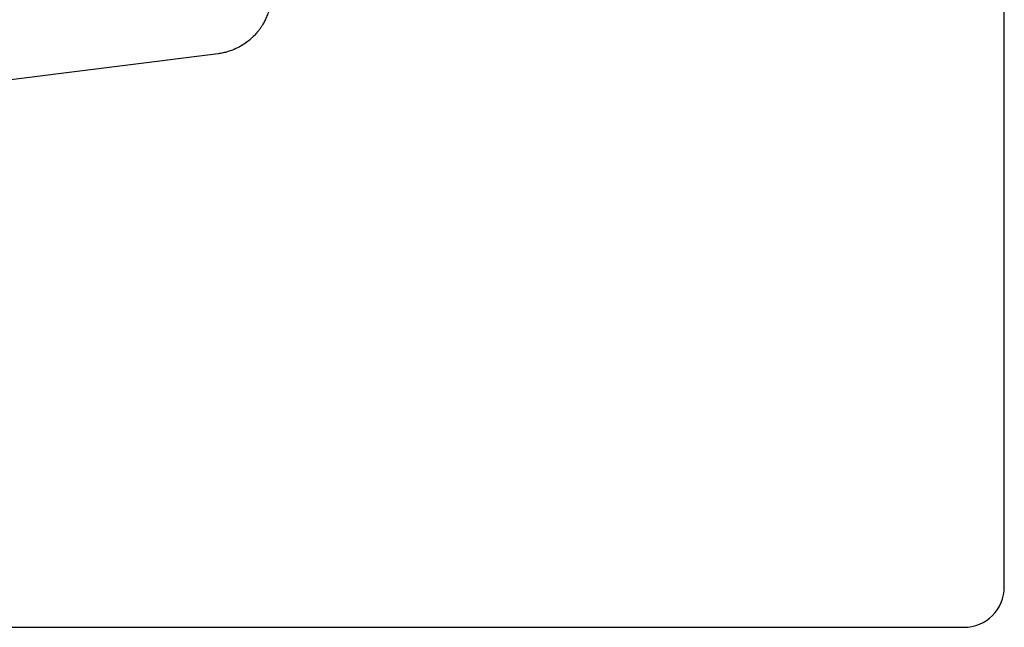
# Model space of a CAD drawing. Header units: millimetres. Extents: x 8 to 1795, y 12 to 2812.
# Tile 13 of 33: x 530 to 579, y 1551 to 1581. Entities that reach past the tile are written whole.
import ezdxf

# ---------------------------------------------------------------- set-up
doc = ezdxf.new("R2010")
doc.units = ezdxf.units.MM

msp = doc.modelspace()

# ---------------------------------------------------------------- linework, layer by layer
at = {"color": 7, "linetype": 'Continuous', "lineweight": 30}
for p, q in [((578.714, 1553.14), (578.714, 1582.297)), ((539.961, 1579.387), (514.355, 1576.156)), ((520.854, 1551.14), (561.214, 1551.14))]:
    msp.add_line(p, q, dxfattribs=at)
msp.add_arc((576.714, 1553.14), 2, 270, 0, dxfattribs=at)
for points, knots in [([(542.585, 1582.363), (542.581, 1582.251), (542.574, 1582.032), (542.52, 1581.721), (542.444, 1581.44), (542.351, 1581.193), (542.252, 1580.983), (542.153, 1580.809), (542.059, 1580.663), (541.959, 1580.526), (541.839, 1580.38), (541.686, 1580.217), (541.494, 1580.044), (541.262, 1579.869), (540.986, 1579.703), (540.707, 1579.576), (540.439, 1579.484), (540.201, 1579.422), (540.039, 1579.399), (539.961, 1579.388)], [0, 0, 0, 0, 0.077863, 0.150978, 0.218359, 0.279217, 0.332956, 0.37916, 0.417556, 0.453122, 0.496573, 0.548185, 0.607777, 0.675007, 0.74932, 0.829921, 0.886658, 0.945358, 1, 1, 1, 1]), ([(561.214, 1551.14), (561.451, 1551.14), (561.923, 1551.14), (562.631, 1551.14), (563.335, 1551.14), (564.049, 1551.14), (564.772, 1551.14), (565.499, 1551.14), (566.216, 1551.14), (566.883, 1551.14), (567.499, 1551.14), (568.067, 1551.14), (568.623, 1551.14), (569.166, 1551.14), (569.747, 1551.14), (570.358, 1551.14), (570.992, 1551.14), (571.599, 1551.14), (572.179, 1551.14), (572.73, 1551.14), (573.25, 1551.14), (573.738, 1551.14), (574.19, 1551.14), (574.605, 1551.14), (574.983, 1551.14), (575.325, 1551.14), (575.628, 1551.14), (575.891, 1551.14), (576.116, 1551.14), (576.307, 1551.14), (576.458, 1551.14), (576.574, 1551.14), (576.654, 1551.14), (576.705, 1551.14), (576.711, 1551.14), (576.714, 1551.14)], [0, 0, 0, 0, 0.029157, 0.058251, 0.087342, 0.116491, 0.147408, 0.178246, 0.20908, 0.23998, 0.265758, 0.291469, 0.317156, 0.34286, 0.368624, 0.401521, 0.434324, 0.467122, 0.500002, 0.532899, 0.565703, 0.598501, 0.631381, 0.66359, 0.695711, 0.727827, 0.76002, 0.790937, 0.821775, 0.852608, 0.883509, 0.91267, 0.941765, 0.970855, 1, 1, 1, 1])]:
    msp.add_open_spline(points, degree=3, knots=knots, dxfattribs=at)

doc.saveas('drawing.dxf')
